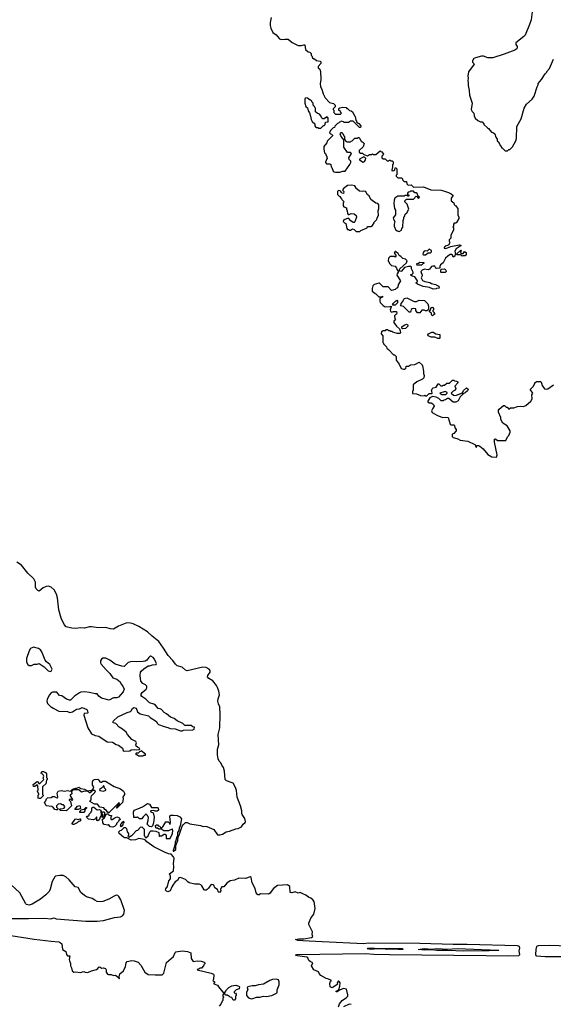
# Model space of a CAD drawing. Extents: x 1980017 to 2252640, y 74400 to 266395.
# Tile 175 of 256: x 2092040 to 2099582, y 217700 to 231615. Entities that reach past the tile are written whole.
import ezdxf

# ---------------------------------------------------------------- set-up
doc = ezdxf.new("R2010")
doc.units = 0

msp = doc.modelspace()

# ---------------------------------------------------------------- linework, layer by layer
at = {"layer": '0CON20XD'}
for points in [[(2099286, 231765), (2099267, 231615), (2099246, 231545), (2099195, 231418), (2099185, 231398), (2099165, 231378), (2099052, 231288), (2099053, 231265), (2099073, 231235), (2099073, 231215), (2099066, 231204), (2099036, 231184), (2098887, 231127), (2098725, 231077), (2098658, 231078), (2098595, 231100), (2098565, 231100), (2098483, 231077), (2098460, 231065), (2098440, 231035), (2098440, 231015), (2098460, 230995), (2098462, 230985), (2098383, 230877), (2098372, 230815), (2098378, 230795), (2098372, 230745), (2098378, 230735), (2098378, 230685), (2098393, 230615), (2098397, 230547), (2098433, 230433), (2098422, 230345), (2098437, 230317), (2098458, 230295), (2098464, 230254), (2098478, 230225), (2098515, 230192), (2098555, 230172), (2098575, 230170), (2098600, 230145), (2098600, 230135), (2098650, 230085), (2098666, 230076), (2098710, 230025), (2098737, 230017), (2098755, 230000), (2098770, 229955), (2098790, 229925), (2098790, 229905), (2098810, 229885), (2098810, 229875), (2098833, 229833), (2098850, 229815), (2098850, 229805), (2098865, 229800), (2098902, 229762), (2098935, 229760), (2098955, 229780), (2098968, 229782), (2099005, 229820), (2099053, 229905), (2099060, 229935), (2099064, 230106), (2099128, 230215), (2099172, 230365), (2099205, 230420), (2099285, 230492), (2099312, 230535), (2099353, 230667), (2099370, 230695), (2099370, 230715), (2099415, 230770), (2099465, 230850), (2099490, 230875), (2099490, 230885), (2099530, 230925), (2099583, 231057)], [(2095593, 231645), (2095578, 231575), (2095579, 231535), (2095589, 231495), (2095618, 231435), (2095663, 231403), (2095713, 231343), (2095735, 231336), (2095785, 231342), (2095835, 231338), (2095893, 231293), (2095978, 231248), (2096022, 231248), (2096055, 231262), (2096068, 231258), (2096080, 231195), (2096115, 231160), (2096140, 231155), (2096160, 231135), (2096160, 231115), (2096170, 231105), (2096180, 231075), (2096195, 231060), (2096205, 231060), (2096235, 231040), (2096285, 231030), (2096298, 231018), (2096298, 230995), (2096260, 230955), (2096260, 230935), (2096280, 230915), (2096292, 230885), (2096292, 230835), (2096298, 230825), (2096298, 230765), (2096288, 230715), (2096292, 230665), (2096312, 230632), (2096328, 230565), (2096355, 230510), (2096420, 230445), (2096475, 230430), (2096500, 230405), (2096498, 230382), (2096470, 230355), (2096470, 230345), (2096480, 230335), (2096482, 230302), (2096505, 230280), (2096575, 230280), (2096590, 230295), (2096572, 230312), (2096568, 230328), (2096552, 230332), (2096552, 230358), (2096565, 230370), (2096605, 230378), (2096652, 230372), (2096665, 230360), (2096675, 230360), (2096703, 230333), (2096727, 230327), (2096748, 230308), (2096770, 230255), (2096780, 230245), (2096790, 230195), (2096800, 230185), (2096802, 230172), (2096822, 230152), (2096835, 230150), (2096860, 230115), (2096858, 230092), (2096842, 230092), (2096755, 230180), (2096715, 230180), (2096685, 230160), (2096625, 230160), (2096615, 230170), (2096585, 230180), (2096575, 230170), (2096562, 230168), (2096548, 230152), (2096532, 230148), (2096492, 230108), (2096488, 230092), (2096472, 230088), (2096432, 230048), (2096420, 230015), (2096432, 230002), (2096448, 229998), (2096460, 229985), (2096460, 229975), (2096385, 229900), (2096380, 229875), (2096340, 229825), (2096340, 229785), (2096350, 229735), (2096362, 229722), (2096370, 229695), (2096380, 229685), (2096380, 229665), (2096390, 229655), (2096382, 229648), (2096362, 229602), (2096360, 229595), (2096375, 229580), (2096425, 229578), (2096438, 229568), (2096440, 229535), (2096450, 229525), (2096470, 229475), (2096483, 229463), (2096505, 229458), (2096565, 229460), (2096605, 229472), (2096640, 229475), (2096705, 229570), (2096718, 229595), (2096718, 229615), (2096698, 229638), (2096692, 229665), (2096730, 229725), (2096715, 229740), (2096675, 229740), (2096620, 229815), (2096620, 229915), (2096582, 229962), (2096580, 229985), (2096570, 229995), (2096572, 230008), (2096585, 230020), (2096595, 230020), (2096608, 230008), (2096620, 229975), (2096630, 229965), (2096630, 229925), (2096640, 229915), (2096642, 229902), (2096655, 229900), (2096665, 229890), (2096715, 229890), (2096725, 229900), (2096738, 229902), (2096775, 229940), (2096815, 229940), (2096825, 229950), (2096835, 229950), (2096848, 229938), (2096862, 229902), (2096875, 229890), (2096885, 229890), (2096910, 229865), (2096895, 229820), (2096840, 229765), (2096840, 229745), (2096855, 229730), (2096885, 229730), (2096905, 229710), (2096955, 229690), (2096985, 229710), (2097015, 229710), (2097025, 229720), (2097035, 229710), (2097075, 229710), (2097135, 229760), (2097145, 229750), (2097158, 229748), (2097180, 229715), (2097160, 229685), (2097160, 229665), (2097175, 229650), (2097205, 229650), (2097235, 229620), (2097255, 229620), (2097265, 229630), (2097275, 229630), (2097285, 229620), (2097305, 229620), (2097318, 229608), (2097320, 229575), (2097310, 229565), (2097310, 229525), (2097303, 229517), (2097300, 229485), (2097305, 229480), (2097328, 229482), (2097340, 229495), (2097345, 229520), (2097355, 229520), (2097368, 229508), (2097370, 229445), (2097380, 229435), (2097362, 229418), (2097362, 229402), (2097385, 229380), (2097435, 229380), (2097450, 229365), (2097452, 229352), (2097475, 229330), (2097505, 229330), (2097512, 229295), (2097525, 229282), (2097535, 229278), (2097575, 229280), (2097605, 229250), (2097745, 229252), (2097852, 229212), (2097995, 229207), (2098030, 229195), (2098100, 229175), (2098140, 229155), (2098160, 229135), (2098160, 229125), (2098140, 229095), (2098140, 229055), (2098178, 229028), (2098180, 229005), (2098195, 228990), (2098210, 228985), (2098210, 228975), (2098230, 228945), (2098230, 228855), (2098248, 228825), (2098247, 228803), (2098215, 228750), (2098205, 228740), (2098182, 228738), (2098170, 228725), (2098170, 228695), (2098162, 228685), (2098170, 228675), (2098170, 228645), (2098133, 228567), (2098132, 228528), (2098112, 228505), (2098110, 228485), (2098118, 228465), (2098112, 228445), (2098106, 228434), (2098088, 228422), (2098055, 228412), (2098040, 228395), (2098040, 228385), (2098065, 228383), (2098132, 228408), (2098250, 228435), (2098278, 228425), (2098208, 228375), (2098192, 228345), (2098200, 228295), (2098190, 228285), (2098190, 228275), (2098165, 228260), (2098157, 228287), (2098145, 228298), (2098125, 228297), (2098090, 228275), (2098060, 228245), (2098025, 228180), (2097985, 228150), (2097978, 228125), (2097978, 228102), (2097935, 228098), (2097920, 228105), (2097905, 228130), (2097878, 228132), (2097860, 228125), (2097832, 228088), (2097815, 228082), (2097763, 228087), (2097730, 228075), (2097710, 228055), (2097730, 228005), (2097730, 227995), (2097712, 227965), (2097735, 227928), (2097765, 227913), (2097835, 227900), (2097860, 227885), (2097918, 227872), (2097965, 227850), (2097967, 227823), (2097933, 227817), (2097925, 227810), (2097885, 227808), (2097832, 227832), (2097744, 227844), (2097660, 227875), (2097640, 227895), (2097660, 227915), (2097660, 227925), (2097623, 227983), (2097585, 227990), (2097570, 228005), (2097570, 228015), (2097585, 228020), (2097600, 228035), (2097600, 228045), (2097578, 228095), (2097577, 228117), (2097567, 228127), (2097535, 228129), (2097478, 228112), (2097438, 228062), (2097425, 228058), (2097412, 228062), (2097406, 228075), (2097414, 228096), (2097505, 228178), (2097518, 228208), (2097495, 228230), (2097455, 228240), (2097425, 228270), (2097402, 228282), (2097385, 228320), (2097375, 228320), (2097358, 228338), (2097345, 228340), (2097332, 228315), (2097358, 228288), (2097358, 228272), (2097345, 228260), (2097335, 228270), (2097275, 228270), (2097253, 228247), (2097250, 228205), (2097270, 228165), (2097295, 228140), (2097345, 228130), (2097358, 228118), (2097367, 228107), (2097368, 228085), (2097390, 228060), (2097390, 228045), (2097376, 228025), (2097372, 228005), (2097420, 227925), (2097392, 227875), (2097380, 227825), (2097362, 227818), (2097345, 227800), (2097295, 227790), (2097248, 227838), (2097175, 227840), (2097125, 227890), (2097115, 227890), (2097048, 227872), (2097030, 227855), (2097020, 227815), (2097022, 227775), (2097038, 227768), (2097063, 227743), (2097075, 227740), (2097115, 227700), (2097155, 227700), (2097168, 227708), (2097168, 227692), (2097152, 227688), (2097132, 227668), (2097130, 227635), (2097135, 227620), (2097175, 227578), (2097205, 227558), (2097275, 227560), (2097288, 227568), (2097290, 227555), (2097278, 227515), (2097280, 227495), (2097295, 227480), (2097325, 227490), (2097365, 227490), (2097372, 227472), (2097366, 227454), (2097355, 227450), (2097338, 227432), (2097340, 227385), (2097350, 227375), (2097330, 227355), (2097330, 227335), (2097364, 227284), (2097407, 227247), (2097419, 227219), (2097422, 227188), (2097415, 227182), (2097375, 227182), (2097315, 227200), (2097305, 227210), (2097285, 227210), (2097275, 227220), (2097255, 227220), (2097245, 227230), (2097215, 227230), (2097205, 227220), (2097175, 227220), (2097165, 227210), (2097155, 227210), (2097150, 227175), (2097170, 227145), (2097170, 227055), (2097180, 227045), (2097180, 227035), (2097225, 226990), (2097230, 226975), (2097252, 226952), (2097325, 226880), (2097335, 226880), (2097360, 226855), (2097362, 226805), (2097402, 226745), (2097430, 226685), (2097464, 226674), (2097482, 226678), (2097500, 226695), (2097492, 226705), (2097505, 226720), (2097535, 226720), (2097565, 226738), (2097625, 226740), (2097685, 226777), (2097728, 226738), (2097734, 226725), (2097748, 226648), (2097746, 226616), (2097756, 226585), (2097751, 226555), (2097735, 226534), (2097655, 226496), (2097602, 226455), (2097600, 226375), (2097590, 226365), (2097592, 226332), (2097647, 226327), (2097705, 226302), (2097755, 226300), (2097765, 226310), (2097775, 226300), (2097795, 226300), (2097825, 226330), (2097865, 226330), (2097870, 226335), (2097867, 226365)], [(2096295, 230080), (2096332, 230118), (2096345, 230120), (2096358, 230132), (2096362, 230168), (2096398, 230172), (2096400, 230225), (2096388, 230238), (2096375, 230240), (2096365, 230230), (2096352, 230228), (2096348, 230212), (2096322, 230212), (2096310, 230225), (2096298, 230258), (2096278, 230278), (2096242, 230292), (2096223, 230313), (2096220, 230365), (2096210, 230375), (2096208, 230388), (2096190, 230405), (2096190, 230435), (2096170, 230455), (2096170, 230465), (2096155, 230480), (2096145, 230480), (2096107, 230507), (2096085, 230510), (2096070, 230495), (2096068, 230435), (2096085, 230390), (2096107, 230367), (2096118, 230328), (2096137, 230297), (2096152, 230252), (2096158, 230205), (2096174, 230174), (2096210, 230145), (2096213, 230113), (2096222, 230102), (2096235, 230090), (2096255, 230090), (2096265, 230080), (2096295, 230080)], [(2096895, 229602), (2096915, 229610), (2096927, 229633), (2096930, 229655), (2096915, 229670), (2096895, 229670), (2096842, 229645), (2096844, 229634), (2096895, 229602)], [(2096845, 228620), (2096863, 228637), (2096950, 228675), (2096955, 228690), (2097005, 228690), (2097028, 228705), (2097050, 228745), (2097050, 228755), (2097087, 228793), (2097093, 228817), (2097112, 228848), (2097108, 228915), (2097118, 228945), (2097117, 228997), (2097100, 229015), (2097075, 229020), (2097004, 229074), (2096980, 229125), (2096950, 229145), (2096930, 229185), (2096905, 229192), (2096885, 229188), (2096842, 229192), (2096790, 229235), (2096790, 229245), (2096775, 229268), (2096735, 229277), (2096675, 229272), (2096610, 229225), (2096610, 229215), (2096600, 229205), (2096620, 229185), (2096615, 229160), (2096592, 229162), (2096590, 229175), (2096578, 229188), (2096567, 229197), (2096545, 229200), (2096533, 229187), (2096530, 229145), (2096555, 229120), (2096568, 229118), (2096570, 229105), (2096590, 229085), (2096592, 229072), (2096618, 229048), (2096620, 229035), (2096610, 229025), (2096610, 228985), (2096622, 228972), (2096658, 228958), (2096660, 228935), (2096670, 228915), (2096672, 228875), (2096682, 228862), (2096695, 228860), (2096725, 228877), (2096765, 228871), (2096796, 228846), (2096802, 228825), (2096775, 228760), (2096765, 228750), (2096755, 228750), (2096722, 228772), (2096685, 228810), (2096620, 228785), (2096610, 228765), (2096630, 228745), (2096650, 228735), (2096663, 228663), (2096675, 228650), (2096685, 228650), (2096695, 228640), (2096715, 228640), (2096745, 228658), (2096765, 228650), (2096795, 228620), (2096845, 228620)], [(2097405, 228622), (2097438, 228642), (2097440, 228665), (2097457, 228683), (2097458, 228775), (2097470, 228805), (2097470, 228825), (2097480, 228835), (2097490, 228865), (2097510, 228885), (2097540, 228935), (2097516, 229006), (2097485, 229040), (2097483, 229057), (2097505, 229080), (2097605, 229080), (2097645, 229120), (2097658, 229118), (2097662, 229102), (2097675, 229090), (2097690, 229105), (2097672, 229122), (2097658, 229158), (2097645, 229170), (2097625, 229170), (2097605, 229190), (2097565, 229190), (2097555, 229180), (2097532, 229178), (2097520, 229165), (2097520, 229145), (2097538, 229138), (2097540, 229125), (2097535, 229120), (2097525, 229120), (2097515, 229130), (2097485, 229130), (2097475, 229120), (2097385, 229122), (2097342, 229095), (2097333, 229063), (2097330, 229015), (2097338, 228948), (2097352, 228922), (2097352, 228875), (2097350, 228855), (2097318, 228815), (2097322, 228795), (2097342, 228765), (2097332, 228725), (2097332, 228695), (2097351, 228651), (2097375, 228630), (2097405, 228622)], [(2097745, 228290), (2097775, 228292), (2097815, 228320), (2097845, 228320), (2097860, 228335), (2097860, 228355), (2097825, 228370), (2097798, 228342), (2097775, 228348), (2097755, 228342), (2097743, 228325), (2097740, 228295), (2097745, 228290)], [(2098295, 228272), (2098275, 228290), (2098225, 228290), (2098220, 228295), (2098220, 228305), (2098275, 228360), (2098280, 228355), (2098280, 228345), (2098270, 228335), (2098275, 228310), (2098308, 228312), (2098325, 228340), (2098350, 228325), (2098350, 228295), (2098335, 228280), (2098305, 228280), (2098295, 228272)], [(2097725, 228150), (2097742, 228168), (2097758, 228172), (2097755, 228180), (2097695, 228182), (2097675, 228170), (2097650, 228165), (2097655, 228150), (2097725, 228150)], [(2097995, 228040), (2097990, 228045), (2097992, 228078), (2098003, 228087), (2098045, 228092), (2098062, 228075), (2098068, 228055), (2098055, 228042), (2097995, 228040)], [(2097695, 227470), (2097662, 227472), (2097640, 227505), (2097638, 227528), (2097605, 227532), (2097585, 227530), (2097575, 227520), (2097565, 227480), (2097545, 227480), (2097465, 227560), (2097432, 227572), (2097420, 227585), (2097430, 227595), (2097430, 227605), (2097457, 227633), (2097468, 227665), (2097480, 227675), (2097513, 227683), (2097615, 227630), (2097647, 227633), (2097685, 227650), (2097760, 227645), (2097807, 227597), (2097820, 227565), (2097820, 227525), (2097795, 227500), (2097775, 227500), (2097755, 227510), (2097725, 227510), (2097695, 227470)], [(2097315, 227580), (2097310, 227585), (2097325, 227610), (2097355, 227640), (2097365, 227640), (2097375, 227650), (2097380, 227645), (2097380, 227615), (2097345, 227582), (2097315, 227580)], [(2097875, 227430), (2097860, 227445), (2097858, 227468), (2097830, 227485), (2097832, 227508), (2097848, 227512), (2097850, 227535), (2097865, 227550), (2097878, 227548), (2097890, 227535), (2097890, 227515), (2097880, 227505), (2097880, 227495), (2097898, 227478), (2097900, 227465), (2097910, 227455), (2097892, 227448), (2097875, 227430)], [(2097448, 227248), (2097440, 227255), (2097440, 227275), (2097475, 227300), (2097505, 227310), (2097517, 227307), (2097527, 227297), (2097527, 227283), (2097495, 227252), (2097448, 227248)], [(2097948, 227108), (2097909, 227129), (2097855, 227130), (2097815, 227148), (2097808, 227162), (2097820, 227175), (2097865, 227200), (2097885, 227200), (2097923, 227173), (2097978, 227168), (2097980, 227115), (2097975, 227110), (2097948, 227108)], [(2097867, 226365), (2097862, 226375), (2097871, 226399), (2097885, 226412), (2097928, 226422), (2097955, 226470), (2097965, 226470), (2097992, 226442), (2098015, 226440), (2098025, 226450), (2098045, 226450), (2098075, 226480), (2098115, 226480), (2098155, 226520), (2098175, 226520), (2098183, 226513), (2098215, 226508), (2098230, 226495), (2098230, 226485), (2098192, 226435), (2098202, 226405), (2098195, 226380), (2098167, 226363), (2098140, 226335), (2098169, 226309), (2098185, 226303), (2098215, 226307), (2098298, 226342), (2098312, 226375), (2098355, 226410), (2098378, 226395), (2098369, 226371), (2098335, 226343), (2098302, 226328), (2098295, 226312), (2098266, 226284), (2098235, 226230), (2098205, 226210), (2098165, 226210), (2098105, 226260), (2098085, 226260), (2098057, 226243), (2098035, 226240), (2098025, 226230), (2097995, 226230), (2097962, 226262), (2097925, 226278), (2097875, 226288), (2097835, 226272), (2097810, 226225), (2097810, 226215), (2097825, 226200), (2097855, 226202), (2097866, 226196), (2097888, 226175), (2097898, 226155), (2097873, 226117), (2097862, 226085), (2097870, 226065), (2097934, 226024), (2098015, 225993), (2098065, 225999), (2098094, 225994), (2098125, 225900), (2098138, 225888), (2098175, 225888), (2098185, 225880), (2098192, 225845), (2098210, 225825), (2098210, 225805), (2098175, 225768), (2098152, 225755), (2098150, 225725), (2098165, 225710), (2098187, 225707), (2098232, 225692), (2098265, 225672), (2098375, 225660), (2098473, 225613), (2098488, 225598), (2098482, 225585), (2098495, 225570), (2098502, 225598), (2098525, 225598), (2098545, 225588), (2098588, 225548), (2098655, 225468), (2098715, 225438), (2098777, 225433), (2098788, 225465), (2098752, 225645), (2098752, 225688), (2098765, 225690), (2098795, 225670), (2098910, 225670), (2098932, 225718), (2098955, 225740), (2098972, 225785), (2098972, 225805), (2098930, 225875), (2098868, 225915), (2098842, 225965), (2098838, 225995), (2098807, 226067), (2098808, 226095), (2098815, 226110), (2098878, 226162), (2098892, 226162), (2098915, 226140), (2098928, 226138), (2098955, 226110), (2098975, 226130), (2099025, 226130), (2099075, 226148), (2099115, 226153), (2099161, 226149), (2099195, 226161), (2099265, 226222), (2099282, 226255), (2099278, 226312), (2099292, 226335), (2099260, 226385), (2099260, 226395), (2099295, 226430), (2099320, 226475), (2099320, 226485), (2099345, 226500), (2099405, 226500), (2099417, 226477), (2099422, 226445), (2099455, 226400), (2099485, 226392), (2099505, 226400), (2099586, 226454)], [(2098005, 226318), (2098065, 226320), (2098080, 226335), (2098080, 226345), (2098055, 226358), (2097980, 226335), (2098005, 226318)], [(2094263, 220065), (2094254, 220056), (2094248, 220015), (2094238, 219992), (2094234, 219945), (2094210, 219875), (2094210, 219865), (2094215, 219864), (2094245, 219888), (2094248, 219945), (2094277, 220015), (2094278, 220065), (2094295, 220091), (2094337, 220215), (2094352, 220238), (2094385, 220268), (2094405, 220268), (2094445, 220249), (2094597, 220227), (2094635, 220214), (2094665, 220217), (2094685, 220211), (2094782, 220172), (2094836, 220096), (2094874, 220096), (2094905, 220104), (2094958, 220135), (2095005, 220146), (2095095, 220181), (2095128, 220185), (2095175, 220206), (2095199, 220245), (2095225, 220267), (2095231, 220285), (2095224, 220325), (2095184, 220384), (2095178, 220395), (2095179, 220435), (2095162, 220505), (2095114, 220625), (2095105, 220720), (2095092, 220765), (2095055, 220827), (2094965, 220858), (2094946, 220876), (2094933, 220995), (2094920, 221045), (2094898, 221078), (2094885, 221114), (2094858, 221138), (2094847, 221167), (2094837, 221225), (2094834, 221305), (2094854, 221365), (2094843, 221515), (2094869, 221605), (2094873, 221795), (2094868, 221905), (2094850, 221945), (2094842, 221985), (2094846, 222016), (2094866, 222075), (2094856, 222125), (2094836, 222175), (2094820, 222205), (2094770, 222270), (2094715, 222306), (2094695, 222330), (2094697, 222345), (2094730, 222395), (2094731, 222415), (2094717, 222435), (2094675, 222458), (2094628, 222462), (2094405, 222414), (2094385, 222423), (2094335, 222466), (2094265, 222484), (2094240, 222505), (2094205, 222560), (2094137, 222627), (2094074, 222735), (2094005, 222826), (2093911, 222901), (2093845, 222962), (2093725, 223039), (2093645, 223077), (2093605, 223087), (2093555, 223089), (2093435, 223046), (2093365, 223003), (2093325, 223004), (2093255, 223024), (2093155, 223021), (2093055, 223036), (2093025, 223034), (2092955, 223014), (2092895, 223019), (2092835, 223012), (2092776, 223016), (2092695, 223033), (2092670, 223065), (2092626, 223155), (2092592, 223275), (2092574, 223446), (2092559, 223495), (2092526, 223556), (2092484, 223594), (2092445, 223607), (2092415, 223603), (2092373, 223585), (2092315, 223538), (2092295, 223546), (2092271, 223571), (2092262, 223595), (2092264, 223665), (2092239, 223715), (2092156, 223795), (2092065, 223905), (2091998, 223948)], [(2092475, 222402), (2092485, 222410), (2092497, 222435), (2092487, 222465), (2092465, 222502), (2092418, 222538), (2092399, 222565), (2092355, 222680), (2092335, 222709), (2092305, 222730), (2092235, 222746), (2092195, 222728), (2092174, 222695), (2092137, 222585), (2092137, 222537), (2092154, 222504), (2092175, 222488), (2092205, 222488), (2092245, 222508), (2092285, 222508), (2092317, 222517), (2092385, 222468), (2092444, 222414), (2092475, 222402)], [(2093515, 221277), (2093595, 221283), (2093615, 221296), (2093665, 221303), (2093695, 221298), (2093735, 221300), (2093740, 221315), (2093703, 221333), (2093685, 221350), (2093680, 221365), (2093690, 221395), (2093682, 221412), (2093625, 221442), (2093565, 221512), (2093546, 221546), (2093495, 221587), (2093448, 221615), (2093398, 221668), (2093365, 221678), (2093358, 221685), (2093367, 221705), (2093425, 221764), (2093557, 221823), (2093605, 221837), (2093617, 221845), (2093635, 221880), (2093655, 221896), (2093686, 221886), (2093707, 221835), (2093742, 221805), (2093860, 221775), (2093885, 221752), (2093975, 221698), (2093982, 221672), (2094002, 221655), (2094084, 221624), (2094135, 221614), (2094165, 221598), (2094235, 221591), (2094315, 221563), (2094335, 221564), (2094355, 221572), (2094485, 221580), (2094505, 221590), (2094510, 221615), (2094485, 221620), (2094465, 221638), (2094435, 221642), (2094415, 221638), (2094375, 221642), (2094346, 221666), (2094265, 221706), (2094225, 221738), (2094170, 221760), (2094117, 221807), (2094084, 221824), (2094045, 221866), (2094025, 221876), (2093995, 221878), (2093958, 221925), (2093935, 221940), (2093875, 221962), (2093825, 222010), (2093768, 222048), (2093757, 222065), (2093757, 222085), (2093772, 222108), (2093828, 222155), (2093837, 222173), (2093838, 222195), (2093818, 222215), (2093782, 222235), (2093753, 222265), (2093742, 222345), (2093748, 222392), (2093755, 222407), (2093795, 222442), (2093855, 222482), (2093875, 222482), (2093915, 222497), (2093969, 222501), (2093973, 222515), (2093966, 222535), (2093945, 222577), (2093925, 222600), (2093895, 222618), (2093885, 222618), (2093865, 222602), (2093835, 222563), (2093815, 222550), (2093785, 222543), (2093695, 222540), (2093635, 222546), (2093605, 222541), (2093575, 222529), (2093515, 222476), (2093485, 222479), (2093388, 222508), (2093314, 222564), (2093257, 222593), (2093215, 222592), (2093194, 222576), (2093182, 222555), (2093182, 222525), (2093190, 222505), (2093260, 222425), (2093314, 222374), (2093355, 222312), (2093415, 222297), (2093458, 222255), (2093472, 222225), (2093500, 222195), (2093517, 222155), (2093502, 222115), (2093435, 222042), (2093415, 222033), (2093365, 222030), (2093305, 221996), (2093195, 222027), (2093158, 222055), (2093135, 222088), (2093105, 222088), (2093025, 222106), (2092955, 222114), (2092905, 222111), (2092887, 222103), (2092816, 222054), (2092760, 222000), (2092744, 221996), (2092700, 222010), (2092635, 222058), (2092602, 222062), (2092565, 222110), (2092505, 222112), (2092487, 222103), (2092462, 222075), (2092428, 222012), (2092422, 221985), (2092435, 221950), (2092485, 221900), (2092495, 221900), (2092513, 221883), (2092593, 221843), (2092715, 221840), (2092750, 221825), (2092785, 221833), (2092845, 221870), (2092885, 221877), (2092925, 221892), (2092988, 221868), (2093000, 221845), (2093002, 221818), (2092998, 221812), (2092952, 221808), (2092948, 221785), (2093002, 221605), (2093054, 221524), (2093105, 221498), (2093158, 221488), (2093275, 221410), (2093354, 221404), (2093402, 221372), (2093435, 221363), (2093495, 221318), (2093504, 221285), (2093515, 221277)], [(2093785, 221210), (2093795, 221220), (2093818, 221222), (2093820, 221235), (2093755, 221280), (2093748, 221272), (2093735, 221270), (2093715, 221250), (2093685, 221250), (2093680, 221245), (2093682, 221232), (2093695, 221230), (2093725, 221210), (2093785, 221210)], [(2092315, 220608), (2092303, 220615), (2092300, 220655), (2092310, 220665), (2092310, 220675), (2092290, 220705), (2092290, 220715), (2092300, 220725), (2092298, 220788), (2092285, 220800), (2092255, 220780), (2092235, 220780), (2092230, 220805), (2092285, 220850), (2092300, 220845), (2092300, 220835), (2092312, 220822), (2092325, 220820), (2092380, 220875), (2092372, 220895), (2092380, 220925), (2092370, 220945), (2092355, 220960), (2092340, 220965), (2092350, 220975), (2092352, 220988), (2092375, 220990), (2092405, 220978), (2092418, 220955), (2092420, 220905), (2092430, 220895), (2092430, 220875), (2092420, 220865), (2092410, 220815), (2092360, 220775), (2092360, 220665), (2092370, 220655), (2092370, 220645), (2092335, 220610), (2092315, 220608)], [(2093285, 220410), (2093269, 220439), (2093245, 220452), (2093228, 220478), (2093174, 220484), (2093138, 220528), (2093095, 220528), (2093030, 220565), (2093052, 220588), (2093048, 220625), (2093053, 220647), (2093102, 220695), (2093110, 220715), (2093102, 220722), (2093078, 220722), (2093046, 220704), (2093035, 220690), (2093025, 220690), (2093010, 220705), (2093010, 220715), (2093068, 220732), (2093077, 220743), (2093088, 220775), (2093068, 220798), (2093068, 220845), (2093078, 220865), (2093095, 220876), (2093145, 220880), (2093159, 220869), (2093174, 220844), (2093185, 220838), (2093195, 220838), (2093215, 220852), (2093252, 220855), (2093375, 220780), (2093465, 220747), (2093505, 220710), (2093521, 220685), (2093519, 220665), (2093498, 220625), (2093502, 220605), (2093495, 220550), (2093415, 220470), (2093410, 220475), (2093412, 220488), (2093438, 220512), (2093440, 220525), (2093450, 220535), (2093448, 220548), (2093442, 220548), (2093305, 220412), (2093285, 220410)], [(2092695, 220434), (2092615, 220440), (2092602, 220452), (2092605, 220460), (2092625, 220460), (2092667, 220473), (2092680, 220495), (2092657, 220517), (2092638, 220518), (2092615, 220532), (2092585, 220530), (2092560, 220505), (2092562, 220485), (2092580, 220465), (2092575, 220450), (2092555, 220448), (2092535, 220454), (2092518, 220478), (2092495, 220493), (2092414, 220504), (2092392, 220555), (2092410, 220575), (2092418, 220602), (2092432, 220618), (2092485, 220622), (2092505, 220638), (2092525, 220638), (2092555, 220622), (2092575, 220620), (2092580, 220625), (2092568, 220685), (2092585, 220710), (2092625, 220720), (2092675, 220712), (2092715, 220719), (2092758, 220712), (2092780, 220735), (2092800, 220745), (2092835, 220756), (2092847, 220753), (2092875, 220770), (2092905, 220748), (2092955, 220742), (2092998, 220718), (2092992, 220708), (2092955, 220712), (2092915, 220700), (2092875, 220731), (2092807, 220733), (2092780, 220720), (2092770, 220705), (2092776, 220675), (2092754, 220656), (2092752, 220645), (2092787, 220593), (2092775, 220580), (2092757, 220597), (2092740, 220595), (2092740, 220585), (2092760, 220565), (2092772, 220505), (2092709, 220441), (2092695, 220434)], [(2093225, 220713), (2093258, 220725), (2093258, 220735), (2093238, 220755), (2093236, 220776), (2093225, 220790), (2093208, 220762), (2093170, 220735), (2093175, 220720), (2093225, 220713)], [(2092865, 220453), (2092820, 220455), (2092855, 220498), (2092888, 220508), (2092897, 220497), (2092900, 220465), (2092865, 220453)], [(2092945, 220410), (2092892, 220412), (2092890, 220425), (2092898, 220432), (2092902, 220448), (2092952, 220458), (2092975, 220480), (2092985, 220480), (2092985, 220470), (2092962, 220448), (2092962, 220435), (2092945, 220410)], [(2093145, 220294), (2093132, 220295), (2093128, 220305), (2093130, 220345), (2093125, 220350), (2093110, 220320), (2093085, 220306), (2093012, 220315), (2092984, 220344), (2092992, 220358), (2093005, 220360), (2093020, 220375), (2093022, 220388), (2093050, 220415), (2093050, 220425), (2093060, 220435), (2093060, 220475), (2093073, 220487), (2093090, 220485), (2093135, 220450), (2093165, 220452), (2093188, 220445), (2093190, 220365), (2093180, 220355), (2093162, 220305), (2093145, 220294)], [(2093905, 220210), (2093875, 220212), (2093842, 220245), (2093858, 220295), (2093860, 220345), (2093850, 220355), (2093848, 220368), (2093828, 220388), (2093822, 220388), (2093785, 220350), (2093765, 220320), (2093735, 220320), (2093705, 220350), (2093695, 220340), (2093655, 220340), (2093648, 220415), (2093658, 220445), (2093710, 220460), (2093775, 220489), (2093845, 220536), (2093875, 220528), (2093905, 220483), (2093982, 220482), (2093998, 220475), (2094003, 220445), (2093985, 220429), (2093955, 220430), (2093935, 220439), (2093890, 220435), (2093892, 220422), (2093928, 220405), (2093940, 220345), (2093930, 220265), (2093918, 220222), (2093905, 220210)], [(2092785, 220240), (2092783, 220255), (2092825, 220317), (2092835, 220320), (2092865, 220310), (2092895, 220322), (2092899, 220319), (2092899, 220291), (2092865, 220280), (2092850, 220265), (2092805, 220242), (2092785, 220240)], [(2093215, 220340), (2093200, 220345), (2093210, 220355), (2093210, 220385), (2093200, 220395), (2093200, 220405), (2093212, 220418), (2093225, 220420), (2093240, 220415), (2093240, 220385), (2093230, 220375), (2093228, 220352), (2093215, 220340)], [(2093355, 220202), (2093325, 220207), (2093295, 220240), (2093285, 220232), (2093235, 220242), (2093214, 220265), (2093210, 220315), (2093235, 220330), (2093265, 220390), (2093295, 220390), (2093302, 220372), (2093335, 220370), (2093340, 220365), (2093330, 220355), (2093330, 220315), (2093335, 220310), (2093345, 220310), (2093383, 220337), (2093412, 220348), (2093441, 220341), (2093457, 220327), (2093458, 220312), (2093440, 220295), (2093438, 220282), (2093410, 220255), (2093408, 220242), (2093378, 220212), (2093355, 220202)], [(2096544, 217665), (2096560, 217705), (2096599, 217755), (2096659, 217795), (2096676, 217815), (2096678, 217835), (2096660, 217915), (2096615, 217924), (2096560, 217900), (2096525, 217874), (2096514, 217874), (2096515, 217886), (2096541, 217899), (2096549, 217911), (2096564, 217955), (2096568, 218005), (2096558, 218018), (2096545, 218030), (2096528, 218005), (2096530, 217985), (2096525, 217978), (2096465, 217937), (2096455, 217934), (2096430, 217945), (2096421, 217995), (2096435, 218028), (2096448, 218035), (2096395, 218061), (2096370, 218065), (2096298, 218105), (2096273, 218133), (2096265, 218158), (2096195, 218186), (2096162, 218245), (2096183, 218285), (2096143, 218303), (2096128, 218319), (2096114, 218355), (2096098, 218368), (2095964, 218386), (2095937, 218395), (2095955, 218402), (2096925, 218418), (2097045, 218409), (2097265, 218404), (2098635, 218390), (2098935, 218383), (2099095, 218389), (2099107, 218405), (2099098, 218452), (2099110, 218495), (2099103, 218515), (2099075, 218527), (2098365, 218544), (2098165, 218543), (2097695, 218559), (2096965, 218564), (2096905, 218555), (2096315, 218582), (2096040, 218595), (2095975, 218601), (2095940, 218615), (2095984, 218624), (2096055, 218625), (2096165, 218644), (2096182, 218658), (2096172, 218685), (2096177, 218725), (2096171, 218745), (2096127, 218827), (2096126, 218845), (2096153, 218915), (2096197, 218973), (2096218, 219055), (2096202, 219152), (2096185, 219174), (2096155, 219201), (2096123, 219215), (2096085, 219244), (2096040, 219260), (2096005, 219282), (2095975, 219272), (2095935, 219287), (2095885, 219277), (2095865, 219282), (2095857, 219365), (2095825, 219387), (2095685, 219381), (2095626, 219335), (2095595, 219293), (2095582, 219268), (2095555, 219257), (2095445, 219260), (2095425, 219248), (2095405, 219248), (2095382, 219275), (2095369, 219335), (2095326, 219415), (2095312, 219492), (2095295, 219500), (2095231, 219479), (2095135, 219480), (2095075, 219453), (2095014, 219446), (2094966, 219414), (2094925, 219362), (2094895, 219358), (2094879, 219325), (2094882, 219305), (2094865, 219282), (2094850, 219285), (2094835, 219320), (2094797, 219347), (2094782, 219385), (2094775, 219390), (2094755, 219393), (2094743, 219387), (2094710, 219340), (2094689, 219321), (2094676, 219314), (2094655, 219313), (2094645, 219318), (2094615, 219375), (2094600, 219390), (2094575, 219398), (2094515, 219398), (2094435, 219418), (2094415, 219429), (2094385, 219464), (2094315, 219491), (2094291, 219489), (2094276, 219455), (2094235, 219429), (2094206, 219385), (2094189, 219361), (2094165, 219302), (2094135, 219290), (2094115, 219300), (2094103, 219315), (2094105, 219330), (2094128, 219365), (2094150, 219445), (2094173, 219475), (2094172, 219512), (2094157, 219545), (2094216, 219585), (2094219, 219645), (2094214, 219685), (2094221, 219765), (2094216, 219785), (2094181, 219821), (2094145, 219828), (2094085, 219851), (2093935, 219924), (2093837, 219995), (2093818, 220018), (2093798, 220028), (2093725, 220042), (2093675, 220024), (2093615, 220018), (2093555, 220050), (2093525, 220054), (2093505, 220064), (2093448, 220115), (2093440, 220135), (2093462, 220158), (2093478, 220162), (2093515, 220200), (2093535, 220200), (2093550, 220185), (2093560, 220135), (2093580, 220115), (2093580, 220085), (2093570, 220075), (2093582, 220062), (2093628, 220092), (2093692, 220158), (2093708, 220162), (2093746, 220204), (2093764, 220206), (2093800, 220175), (2093800, 220085), (2093810, 220075), (2093812, 220062), (2093825, 220050), (2093855, 220080), (2093881, 220139), (2093895, 220152), (2093925, 220153), (2093965, 220146), (2094006, 220126), (2094010, 220075), (2094015, 220070), (2094025, 220080), (2094045, 220080), (2094080, 220105), (2094095, 220106), (2094108, 220085), (2094112, 220042), (2094165, 220042), (2094202, 220115), (2094206, 220156), (2094200, 220175), (2094193, 220177), (2094145, 220153), (2094075, 220150), (2094035, 220180), (2094026, 220174), (2094005, 220173), (2093987, 220187), (2093975, 220187), (2093963, 220195), (2093960, 220225), (2093975, 220238), (2093987, 220237), (2093995, 220220), (2094018, 220218), (2094030, 220205), (2094032, 220192), (2094045, 220190), (2094065, 220210), (2094105, 220280), (2094138, 220278), (2094158, 220258), (2094160, 220245), (2094168, 220242), (2094170, 220275), (2094160, 220355), (2094164, 220365), (2094178, 220372), (2094215, 220375), (2094265, 220368), (2094305, 220349), (2094325, 220320), (2094310, 220220), (2094292, 220188), (2094288, 220155), (2094272, 220128), (2094271, 220079), (2094263, 220065)], [(2093475, 220210), (2093460, 220215), (2093470, 220225), (2093470, 220245), (2093480, 220255), (2093482, 220268), (2093505, 220290), (2093510, 220265), (2093500, 220255), (2093500, 220235), (2093475, 220210)], [(2093075, 218873), (2093135, 218875), (2093225, 218886), (2093380, 218925), (2093465, 218934), (2093495, 218952), (2093510, 218975), (2093520, 219025), (2093470, 219175), (2093443, 219223), (2093425, 219238), (2093405, 219240), (2093375, 219230), (2093302, 219185), (2093216, 219154), (2093185, 219149), (2093134, 219154), (2093100, 219170), (2093065, 219197), (2092985, 219220), (2092957, 219237), (2092905, 219278), (2092865, 219350), (2092825, 219362), (2092739, 219459), (2092690, 219500), (2092655, 219518), (2092605, 219522), (2092548, 219512), (2092537, 219503), (2092498, 219435), (2092470, 219325), (2092456, 219294), (2092408, 219245), (2092334, 219186), (2092215, 219113), (2092173, 219103), (2092138, 219108), (2092125, 219120), (2092041, 219275), (2091915, 219391)], [(2091855, 218914), (2092165, 218913), (2092395, 218919), (2092475, 218909), (2092525, 218920), (2092555, 218907), (2092975, 218874), (2093075, 218873)], [(2091825, 218686), (2092245, 218620), (2092487, 218593), (2092595, 218581), (2092614, 218574), (2092636, 218555), (2092647, 218475), (2092690, 218445), (2092701, 218405), (2092715, 218387), (2092747, 218385), (2092740, 218335), (2092742, 218315), (2092759, 218275), (2092756, 218245), (2092773, 218215), (2092782, 218172), (2092805, 218153), (2092835, 218157), (2092895, 218147), (2092945, 218162), (2092965, 218152), (2093005, 218147), (2093055, 218174), (2093125, 218190), (2093146, 218204), (2093160, 218225), (2093175, 218230), (2093195, 218210), (2093225, 218217), (2093254, 218204), (2093263, 218185), (2093260, 218155), (2093280, 218125), (2093295, 218120), (2093333, 218123), (2093368, 218108), (2093395, 218110), (2093438, 218078), (2093445, 218058), (2093452, 218065), (2093446, 218086), (2093455, 218128), (2093508, 218172), (2093537, 218235), (2093547, 218285), (2093560, 218305), (2093625, 218320), (2093656, 218316), (2093715, 218297), (2093750, 218255), (2093808, 218155), (2093855, 218122), (2093955, 218114), (2094052, 218115), (2094075, 218142), (2094115, 218289), (2094216, 218374), (2094235, 218430), (2094245, 218442), (2094335, 218453), (2094414, 218444), (2094457, 218427), (2094462, 218345), (2094493, 218303), (2094555, 218312), (2094605, 218308), (2094647, 218297), (2094658, 218288), (2094658, 218272), (2094642, 218258), (2094638, 218242), (2094608, 218212), (2094585, 218210), (2094578, 218202), (2094562, 218198), (2094550, 218185), (2094745, 218141), (2094778, 218125), (2094782, 218115), (2094780, 218055), (2094770, 218035), (2094800, 218015), (2094785, 218000), (2094785, 217990), (2094835, 217968), (2094848, 217945), (2094912, 217872), (2094945, 217870), (2094962, 217905), (2094995, 217938), (2095038, 217962), (2095095, 217969), (2095138, 217958), (2095148, 217945), (2095140, 217920), (2095100, 217905), (2095070, 217875), (2095072, 217862), (2095088, 217858), (2095100, 217845), (2095100, 217825), (2095090, 217815), (2095090, 217775), (2095075, 217760), (2095055, 217760), (2095038, 217798), (2095015, 217800), (2094995, 217820), (2094985, 217820), (2094975, 217830), (2094955, 217830), (2094935, 217850), (2094922, 217848), (2094910, 217835), (2094910, 217815), (2094920, 217805), (2094920, 217795), (2094910, 217785), (2094910, 217755), (2094900, 217745), (2094885, 217700), (2094860, 217675)], [(2097455, 218474), (2097395, 218474), (2097385, 218480), (2097225, 218474), (2097205, 218480), (2097105, 218483), (2096995, 218474), (2096950, 218485), (2096960, 218495), (2097015, 218500), (2097095, 218487), (2097265, 218491), (2097444, 218486), (2097458, 218478), (2097455, 218474)], [(2098315, 218451), (2098085, 218462), (2097935, 218459), (2097865, 218470), (2097765, 218467), (2097670, 218475), (2097755, 218486), (2097865, 218477), (2097935, 218487), (2098085, 218481), (2098225, 218488), (2098805, 218467), (2098810, 218465), (2098805, 218460), (2098675, 218454), (2098315, 218451)], [(2099805, 218522), (2099525, 218531), (2099366, 218526), (2099343, 218515), (2099333, 218475), (2099331, 218405), (2099335, 218391), (2099345, 218384), (2099465, 218374), (2099965, 218373)], [(2095315, 217779), (2095335, 217782), (2095385, 217801), (2095435, 217799), (2095485, 217816), (2095525, 217812), (2095605, 217822), (2095669, 217855), (2095679, 217865), (2095681, 217905), (2095707, 217975), (2095708, 218015), (2095698, 218045), (2095665, 218057), (2095615, 218049), (2095575, 218036), (2095485, 217986), (2095415, 217977), (2095368, 217962), (2095325, 217962), (2095262, 217945), (2095254, 217935), (2095262, 217905), (2095245, 217870), (2095244, 217824), (2095272, 217792), (2095288, 217785), (2095315, 217779)], [(2096725, 217698), (2096695, 217700), (2096615, 217666)]]:
    msp.add_lwpolyline(points, dxfattribs=at)

doc.saveas('drawing.dxf')
